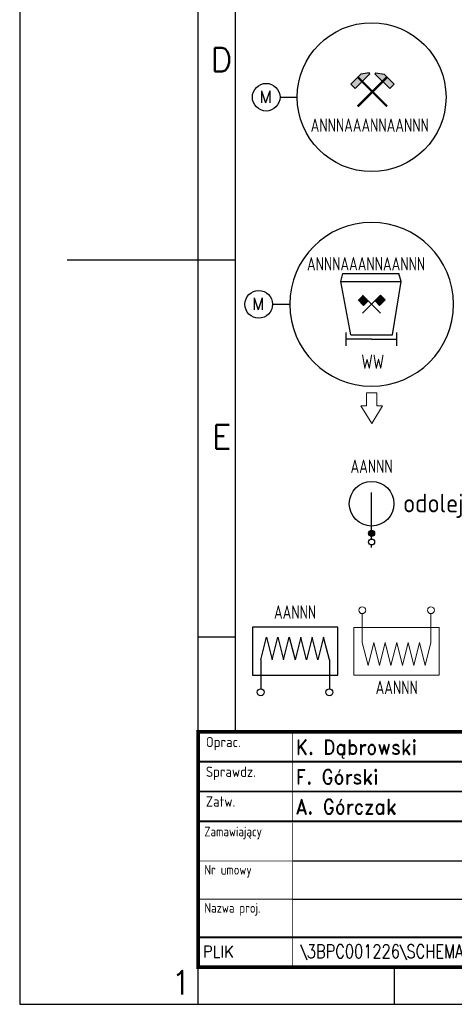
# Model space of a CAD drawing. Header units: millimetres. Extents: x 472 to 1299, y 510 to 798.
# Tile 1 of 69: x 472 to 530, y 510 to 642. Entities that reach past the tile are written whole.
import ezdxf
from ezdxf.enums import TextEntityAlignment as Align

# ---------------------------------------------------------------- set-up
doc = ezdxf.new("R2010")
doc.units = ezdxf.units.MM
doc.header["$LTSCALE"] = 4
for name, color, linetype, lineweight in [('AKPiA', 7, 'Continuous', 0), ('GRUBA', 7, 'Continuous', 35), ('KKS_1', 7, 'Continuous', 5)]:
    doc.layers.add(name, color=color, linetype=linetype, lineweight=lineweight)
for name, color, linetype in [('ARMATURA', 7, 'Continuous'), ('OPISY', 7, 'Continuous'), ('Ramka', 7, 'Continuous'), ('SYM_ARMA', 6, 'Continuous'), ('Urządzenia', 7, 'Continuous')]:
    doc.layers.add(name, color=color, linetype=linetype)
doc.styles.add('ADESK1', font='romans', dxfattribs={"bigfont": 'bigfont'})
doc.styles.add('ROMAND', font='romand')
doc.styles.get("Standard").update_dxf_attribs({"font": 'ISOCP.SHX'})

# ---------------------------------------------------------------- blocks, each defined once
blk = doc.blocks.new('A3-grafiko')
at = {"color": 5, "linetype": 'Continuous'}
for p, q in [((24, 0), (24, 287)), ((29, 36.6), (29, 282))]:
    blk.add_line(p, q, dxfattribs=at)
at = {"color": 5}
for p, q in [((24, 100), (6.4, 100)), ((16, 100), (10.66, 100)), ((29, 100), (24, 100)), ((29, 49.32), (24, 49.32)), ((50.33, 5), (50.33, 0))]:
    blk.add_line(p, q, dxfattribs=at)
for p, q in [((36.7, 19.26), (97.69, 19.26)), ((36.7, 14.13), (97.69, 14.13))]:
    blk.add_line(p, q)
at = {"color": 5, "linetype": 'Continuous'}
blk.add_lwpolyline([(0, 0), (410, 0), (410, 287), (0, 287)], close=True, dxfattribs=at)
at = {"const_width": 0.51}
blk.add_lwpolyline([(24, 5), (410, 5), (410, 36.6), (24, 36.6)], close=True, dxfattribs=at)
for points, const_width in [([(36.7, 36.6), (36.7, 24.6)], 0.102), ([(24, 32.6), (97.69, 32.6)], 0.255), ([(24, 28.6), (97.69, 28.6)], 0.255), ([(24, 24.6), (97.69, 24.6)], 0.255), ([(36.7, 24.4), (36.7, 9)], 0.102), ([(24, 19.26), (36.7, 19.26)], 0.102), ([(24, 14.13), (36.7, 14.13)], 0.102), ([(24, 9), (97.69, 9)], 0.255), ([(36.7, 9), (36.7, 5)], 0.102)]:
    blk.add_lwpolyline(points, dxfattribs=dict(const_width=const_width))
at = {"color": 5, "style": 'ADESK1'}
for s, p in [('D', (27.14, 125.34)), ('E', (27.14, 74.66)), ('1', (21.7, 1.31))]:
    blk.add_text(s, height=3.2, dxfattribs=at).set_placement(p, align=Align.CENTER)
for s, p in [('Oprac.', (25.02, 34.56)), ('Sprawdz.', (25.02, 30.56)), ('Zatw.', (25.02, 26.56))]:
    blk.add_text(s, height=1.376).set_placement(p)
at = {"width": 0.9}
for s, p in [('Zamawiający', (24.82, 22.56)), ('Nr umowy', (24.82, 17.43)), ('Nazwa proj.', (24.82, 12.3))]:
    blk.add_text(s, height=1.3, dxfattribs=at).set_placement(p)
at = {"color": 5, "style": 'ROMAND', "width": 0.9}
blk.add_text('PLIK', height=1.6, dxfattribs=at).set_placement((24.63, 6.28))
at = {"color": 250, "style": 'ROMAND', "width": 0.9}
for tag, p, height in [('OPRACOWAŁ', (37.1, 33.56), 2), ('BRANŻA', (290.24, 33.04), 2.24), ('DATA1', (83.57, 32.98), 2), ('ZMIANA1', (109.38, 33.46), 2), ('ZMIANA2', (155.38, 33.46), 2), ('ZMIANA3', (201.38, 33.46), 2), ('RODZAJ_DOK', (249.47, 33.04), 2.24), ('OZN_DOK1', (326.14, 32.25), 2.24), ('NAZWA_ZAKŁADU', (375.8, 32.73), 2.24), ('SPRAWDZIŁ', (37.1, 29.56), 2), ('DATA2', (83.57, 28.98), 2), ('ZM1_WPROW', (104.85, 29.7), 2), ('DATA', (136.06, 29.29), 2), ('ZM2_WPROW', (150.85, 29.7), 2), ('DATA', (182.06, 29.29), 2), ('ZM3_WPROW', (196.85, 29.7), 2), ('DATA', (228.06, 29.29), 2), ('OZN_DOK2', (326.14, 28.41), 2.24), ('NAZWA_OBIEKTU', (375.8, 28.31), 2.24), ('ZATWIERDZIŁ', (37.1, 25.56), 2), ('DATA3', (83.57, 24.98), 2), ('ZM1_ZATW', (104.85, 25.7), 2), ('DATA', (136.06, 25.29), 2), ('ZM2_ZATW', (150.85, 25.7), 2), ('DATA', (182.06, 25.29), 2), ('ZM3_ZATW', (196.85, 25.7), 2), ('DATA', (228.06, 25.29), 2), ('NAZWA_PRAC', (337.12, 22.56), 2.24), ('OPIS_ZM_1', (98.41, 19.26), 1.5), ('OPIS_ZM_2', (144.41, 19.26), 1.5), ('OPIS_ZM_3', (190.41, 19.26), 1.5), ('OPIS_ZM_1', (98.41, 16.76), 1.5), ('OPIS_ZM_2', (144.41, 16.76), 1.5), ('OPIS_ZM_3', (190.41, 16.76), 1.5), ('1:1', (368.28, 15.07), 2.24), ('1', (392.03, 15.36), 2.24), ('144', (401.64, 16), 2.24), ('OPIS_ZM_1', (98.41, 14.26), 1.5), ('OPIS_ZM_2', (144.41, 14.26), 1.5), ('OPIS_ZM_3', (190.41, 14.26), 1.5), ('00', (381.56, 12.67), 2.24), ('A3', (368.28, 6.92), 2.24), ('APLIKACJA', (392.03, 7.2), 2)]:
    blk.add_attdef(tag, p, '', height=height, dxfattribs=at)
at = {"color": 1, "style": 'ROMAND'}
for tag, p, height, width in [('TYTUL_1', (249.41, 28.34), 2.24, 0.9), ('TYTUL_2', (249.41, 25.22), 2.24, 0.9), ('TYTUL_3', (249.41, 22.18), 2.24, 0.9), ('PLIK', (37.72, 6.22), 1.8, 0.8)]:
    blk.add_attdef(tag, p, '', height=height, dxfattribs=dict(at, width=width))
blk.add_attdef('NUMER_RYS', text='', height=2.34, dxfattribs=at).set_placement((403.57, 22.95), align=Align.RIGHT)
at = {"color": 250, "style": 'ROMAND', "width": 0.9, "flags": 2}
for tag, p in [('ZAMAWIAJĄCY', (36.8, 20.95)), ('NR_UMOWY', (36.8, 15.67)), ('NAZWA_PROJEKTU', (36.8, 10.73))]:
    blk.add_attdef(tag, p, '', height=2.24, dxfattribs=at)
at = {"color": 1, "style": 'ROMAND', "width": 0.9}
blk.add_attdef('NR_DOK', text='', height=2.55, dxfattribs=at).set_placement((341.16, 12.86), align=Align.CENTER)
blk = doc.blocks.new('ODOLEJACZ')
blk.add_hatch(color=256).paths.add_polyline_path([(0.4, -3.97, 1), (-0.4, -3.97, 1)])
for p, q in [((0, -4), (0, 1.52)), ((0, -3.57), (0, -4)), ((0, -4.74), (0, -4.37)), ((0, -5.9), (0, -5.54))]:
    blk.add_line(p, q)
at = {"color": 7}
for centre, radius in [((0, 0), 3), ((0, -3.97), 0.4), ((0, -5.14), 0.4)]:
    blk.add_circle(centre, radius, dxfattribs=at)
at = {"layer": 'KKS_1', "color": 7, "width": 0.8}
blk.add_attdef('KKS_1_KONIEC', text='', height=1.8, dxfattribs=at).set_placement((0, 4.14), align=Align.CENTER)
at = {"layer": 'KKS_1', "color": 7, "width": 0.8, "flags": 1}
for tag, p, height in [('OPIS', (-6.34, 1.64), 1.5), ('KKS_1_PEŁNY', (-6.35, -2.5), 2.5)]:
    blk.add_attdef(tag, p, '', height=height, dxfattribs=at)
blk = doc.blocks.new('GRZAŁKA')
at = {"linetype": 'Continuous'}
blk.add_lwpolyline([(-1.12, 8.73), (-1.12, 2.31), (10.35, 2.31), (10.35, 8.73)], close=True, dxfattribs=at)
for points in [[(0, 4.34), (0.77, 7.42), (1.54, 4.34), (2.31, 7.42), (3.08, 4.34), (3.85, 7.42), (4.62, 4.34)], [(9.23, 4.34), (8.46, 7.42), (7.69, 4.34), (6.92, 7.42), (6.15, 4.34), (5.38, 7.42), (4.62, 4.34)], [(0, 4.34), (0, 0.42)], [(9.23, 4.34), (9.23, 0.42)]]:
    blk.add_lwpolyline(points, dxfattribs=at)
for centre in [(0, 0), (9.23, 0)]:
    blk.add_circle(centre, 0.462, dxfattribs=at)
at = {"layer": 'KKS_1', "color": 7, "width": 0.8}
blk.add_attdef('KKS_1_KONIEC', text='', height=1.8, dxfattribs=at).set_placement((4.62, 9.87), align=Align.CENTER)
at = {"layer": 'KKS_1', "color": 7, "width": 0.8, "flags": 1}
for tag, p, height in [('OPIS', (-1.72, 7.37), 1.5), ('KKS_1_PEŁNY', (-1.74, 3.23), 2.5)]:
    blk.add_attdef(tag, p, '', height=height, dxfattribs=at)
blk = doc.blocks.new('NAPĘD')
blk.add_circle((0, 1.161), 1.161)
at = {"style": 'ROMAND'}
blk.add_text('M', height=1, dxfattribs=at).set_placement((-0.562, 0.7))
at = {"layer": 'SYM_ARMA', "linetype": 'Continuous', "style": 'ROMAND', "flags": 1}
for tag, p in [('BLOK', (-0.173, 1.703)), ('OPIS', (-0.459, 1.113))]:
    blk.add_attdef(tag, text='', height=0.2, dxfattribs=at).set_placement(p, align=Align.RIGHT)
at = {"layer": 'SYM_ARMA', "color": 6, "linetype": 'Continuous', "style": 'ROMAND'}
blk.add_attdef('KKS', (0.051, 1.686), '', height=0.2, dxfattribs=at)
at = {"layer": 'SYM_ARMA', "linetype": 'Continuous', "style": 'ROMAND', "flags": 1}
blk.add_attdef('A/U/P/Z', (-0.745, 0.421), '', height=0.2, dxfattribs=at)
at = {"layer": 'SYM_ARMA', "color": 6, "linetype": 'Continuous', "style": 'ROMAND', "flags": 1}
blk.add_attdef('NUMER', (0.224, -0.509), '', height=0.5, dxfattribs=at)
blk = doc.blocks.new('MŁYN_WĘGLOWY')
at = {"linetype": 'Continuous'}
h = blk.add_hatch(color=256, dxfattribs=at)
h.paths.add_polyline_path([(-0.24, 3.14), (-0.35, 3.25), (-1.47, 3.1), (-1.87, 2.7), (-1.28, 2.11)])
h.paths.add_polyline_path([(-1.28, 2.11), (-1.87, 2.7), (-2.81, 1.76), (-2.22, 1.17)])
h.paths.add_polyline_path([(0.55, 3.25), (0.45, 3.14), (1.49, 2.11), (2.08, 2.7), (1.67, 3.1)])
h.paths.add_polyline_path([(2.08, 2.7), (1.49, 2.11), (2.43, 1.17), (3.02, 1.76)])
for p, q in [((-1.47, 3.1), (-2.81, 1.76)), ((-2.22, 1.17), (-0.24, 3.14)), ((-0.35, 3.25), (-1.47, 3.1)), ((-0.24, 3.14), (-0.35, 3.25)), ((-0.24, 3.14), (-0.24, 3.14)), ((0.45, 3.14), (0.55, 3.25)), ((2.43, 1.17), (0.45, 3.14)), ((0.45, 3.14), (0.45, 3.14)), ((0.55, 3.25), (1.67, 3.1)), ((1.67, 3.1), (3.02, 1.76)), ((-2.81, 1.76), (-2.22, 1.17)), ((3.02, 1.76), (2.43, 1.17))]:
    blk.add_line(p, q, dxfattribs=at)
blk.add_circle((0, 0), 10, dxfattribs=at)
at = {"layer": 'GRUBA', "const_width": 0.298}
for points in [[(-1.87, -1.25), (2.08, 2.7)], [(2.08, -1.25), (-1.87, 2.7)]]:
    blk.add_lwpolyline(points, dxfattribs=at)
at = {"layer": 'KKS_1', "color": 7, "width": 0.8}
blk.add_attdef('KKS_1_PEŁNY', (-8.19, -4.66), '', height=1.8, dxfattribs=at)
at = {"layer": 'KKS_1', "color": 7, "width": 0.8, "flags": 1}
blk.add_attdef('OPIS', (-8.18, -6.75), '', height=1.5, dxfattribs=at)
blk = doc.blocks.new('Wywrot_wag')
at = {"layer": 'GRUBA'}
for points in [[(-1.82, 0.6), (-1.21, 1.21), (-0.47, 0.47), (-1.08, -0.14)], [(1.82, 0.6), (1.21, 1.21), (0.47, 0.47), (1.08, -0.14)]]:
    blk.add_hatch(color=256, dxfattribs=at).paths.add_polyline_path(points)
at = {"color": 7, "linetype": 'Continuous'}
for p, q in [((-4.12, 3.05), (-3.85, 4.12)), ((-3.85, 4.12), (3.68, 4.12)), ((3.95, 3.05), (3.68, 4.12)), ((-2.79, -4.12), (-4.12, 3.05)), ((-4.12, 3.05), (3.95, 3.05)), ((2.79, -4.12), (3.95, 3.05)), ((-3.41, -4.68), (-3.41, -3.78)), ((3.41, -4.68), (3.41, -3.78)), ((0, -4.68), (-3.41, -4.68)), ((-3.41, -5.58), (-3.41, -4.68)), ((-2.79, -4.12), (2.79, -4.12)), ((0, -4.68), (3.41, -4.68)), ((3.41, -5.58), (3.41, -4.68))]:
    blk.add_line(p, q, dxfattribs=at)
for start, end in [(0, 180), (180, 0)]:
    blk.add_arc((0, 0), 11, start, end)
at = {"layer": 'AKPiA', "color": 7, "linetype": 'Continuous'}
for p, q in [((-0.7, -11.9), (-0.7, -13.65)), ((0.01, -11.9), (-0.7, -11.9)), ((0.01, -11.9), (0.72, -11.9)), ((0.72, -11.9), (0.72, -13.65)), ((0.01, -16.01), (-1.46, -13.65)), ((-0.7, -13.65), (-1.46, -13.65)), ((0.01, -16.01), (1.48, -13.65)), ((0.72, -13.65), (1.48, -13.65)), ((0.88, -13.65), (1.48, -13.65))]:
    blk.add_line(p, q, dxfattribs=at)
at = {"layer": 'GRUBA'}
for p, q in [((-1.82, 0.6), (-1.08, -0.14)), ((1.21, -1.21), (-1.21, 1.21)), ((-1.21, -1.21), (1.21, 1.21)), ((-1.08, -0.14), (-0.47, 0.47)), ((1.08, -0.14), (0.47, 0.47)), ((1.82, 0.6), (1.08, -0.14)), ((1.21, 1.21), (1.82, 0.6))]:
    blk.add_line(p, q, dxfattribs=at)
at = {"color": 7, "linetype": 'Continuous', "width": 0.8}
blk.add_text('WW', height=1.92, dxfattribs=at).set_placement((-1.38, -8.67))
at = {"layer": 'KKS_1', "color": 7, "width": 0.8}
blk.add_attdef('KKS_1_PEŁNY', (-8.69, 4.54), '', height=1.8, dxfattribs=at)
at = {"layer": 'KKS_1', "color": 7, "width": 0.8, "flags": 1}
blk.add_attdef('OPIS', (-8.68, 2.45), '', height=1.5, dxfattribs=at)
blk = doc.blocks.new('GRZAŁKA 1')
at = {"linetype": 'Continuous'}
for points in [[(0, -2.04), (0, 1.88)], [(9.23, -2.04), (9.23, 1.88)], [(0, -2.04), (0.77, -5.11), (1.54, -2.04), (2.31, -5.11), (3.08, -2.04), (3.85, -5.11), (4.62, -2.04)], [(9.23, -2.04), (8.46, -5.11), (7.69, -2.04), (6.92, -5.11), (6.15, -2.04), (5.38, -5.11), (4.62, -2.04)]]:
    blk.add_lwpolyline(points, dxfattribs=at)
blk.add_lwpolyline([(-1.12, -6.42), (-1.12, 0), (10.35, 0), (10.35, -6.42)], close=True, dxfattribs=at)
for centre in [(0, 2.31), (9.23, 2.31)]:
    blk.add_circle(centre, 0.462, dxfattribs=at)
at = {"layer": 'KKS_1', "color": 7, "width": 0.8, "flags": 1}
for tag, p, height in [('OPIS', (-1.72, -1.36), 1.5), ('KKS_1_PEŁNY', (-1.74, -5.5), 2.5)]:
    blk.add_attdef(tag, p, '', height=height, dxfattribs=at)
at = {"layer": 'KKS_1', "color": 7, "width": 0.8}
blk.add_attdef('KKS_1_KONIEC', text='', height=1.8, dxfattribs=at).set_placement((4.62, -8.96), align=Align.CENTER)

msp = doc.modelspace()

# ---------------------------------------------------------------- linework, layer by layer
at = {"layer": 'Urządzenia'}
for p, q in [((506.68, 631.85), (509, 631.85)), ((505.69, 604.02), (508, 604.02))]:
    msp.add_line(p, q, dxfattribs=at)

# ---------------------------------------------------------------- block references
at = {"layer": 'AKPiA'}
msp.add_blockref('GRZAŁKA 1', (517.75, 560.61), dxfattribs=at).add_auto_attribs({'KKS_1_KONIEC': 'AANNN'})
at = {"layer": 'ARMATURA'}
msp.add_blockref('ODOLEJACZ', (519, 577.22), dxfattribs=at).add_auto_attribs({'KKS_1_KONIEC': 'AANNN'})
at = {"layer": 'Ramka'}
ref = msp.add_blockref('A3-grafiko', (471.7, 509.96), dxfattribs=at)
ref.add_attrib('PLIK', '\\3BPC001226\\SCHEMATY\\D0002-001.DWG', (509.42, 516.18), dxfattribs={"layer": '0', "color": 1, "height": 1.8, "style": 'ROMAND', "width": 0.8})
ref.add_attrib('ZATWIERDZIŁ', 'A. Górczak', (508.8, 535.52), dxfattribs={"layer": '0', "color": 250, "height": 2, "style": 'ROMAND', "width": 0.9})
ref.add_attrib('OPRACOWAŁ', 'K. Dąbrowski', (508.8, 543.52), dxfattribs={"layer": '0', "color": 250, "height": 2, "style": 'ROMAND', "width": 0.9})
ref.add_attrib('SPRAWDZIŁ', 'F. Górski', (508.8, 539.52), dxfattribs={"layer": '0', "color": 250, "height": 2, "style": 'ROMAND', "width": 0.9})
at = {"layer": 'Urządzenia'}
for name, p, values in [('MŁYN_WĘGLOWY', (519, 631.85), {'KKS_1_PEŁNY': 'ANNNAAANNAANNN'}), ('Wywrot_wag', (519, 604.02), {'KKS_1_PEŁNY': 'ANNNAAANNAANNN'}), ('GRZAŁKA', (504.09, 551.89), {'KKS_1_KONIEC': 'AANNN'})]:
    msp.add_blockref(name, p, dxfattribs=at).add_auto_attribs(values)
at = {"layer": 'Urządzenia', "xscale": 1.599999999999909, "yscale": 1.600000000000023, "zscale": 1.6}
for p in [(504.83, 629.99), (503.83, 602.16)]:
    msp.add_blockref('NAPĘD', p, dxfattribs=at)

# ---------------------------------------------------------------- texts
at = {"layer": 'OPISY', "color": 7, "linetype": 'Continuous'}
msp.add_text('odolejacz', height=2.5, dxfattribs=at).set_placement((523.23, 576.06))

doc.saveas('drawing.dxf')
